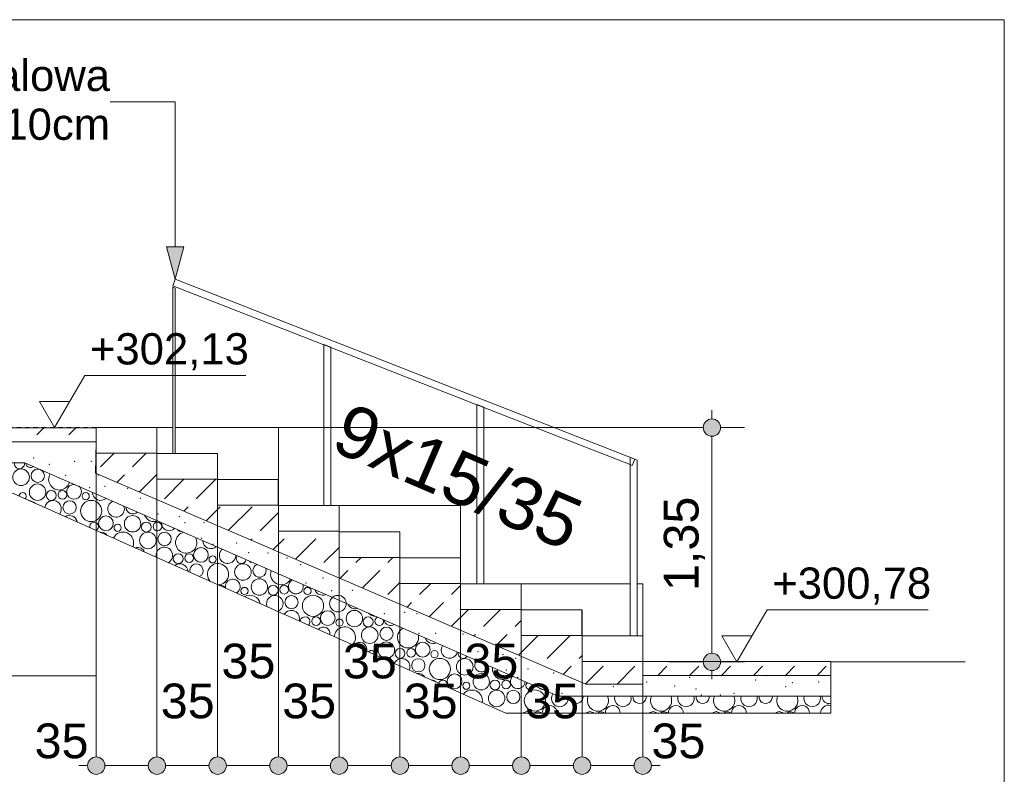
# Model space of a CAD drawing. Extents: x 260 to 4140, y 64 to 2915.
# Tile 10 of 10: x 3005 to 4140, y 2045 to 2915. Entities that reach past the tile are written whole.
import ezdxf
from ezdxf.xclip import XClip

# ---------------------------------------------------------------- set-up
doc = ezdxf.new("R2010")
doc.units = 0
doc.header["$MEASUREMENT"] = 0
doc.header["$XCLIPFRAME"] = 0
doc.linetypes.add('Przerywana', pattern=[48, 24, -24])
doc.linetypes.add('Wipeout_Contour', pattern=[10000, 0, -10000])
for name, color, linetype in [('FORMA - Arch 01 - 820-G Rysunki Obrazki', 7, 'Continuous'), ('S01_Przekrój terenowy_3_0', 7, 'Continuous'), ('S01_Przekrój terenowy_3_09FORMA  - nawierzchnie MODEL', 7, 'Continuous'), ('S01_Przekrój terenowy_3__UKŁAD LODÓWEK I REGAŁÓW', 7, 'Continuous')]:
    doc.layers.add(name, color=color, linetype=linetype)
doc.styles.add('STYL_AUTOMATYCZNY_2', font='arial.ttf')
doc.styles.add('STYL_AUTOMATYCZNY_6', font='arial.ttf')
pattern_1 = [(45, (58175251.515, 2179.006), (-36.76955262, 36.76955262), [39, -13]), (45, (58175251.515, 2215.776), (-36.76955262, 36.76955262), [39, -13])]

# ---------------------------------------------------------------- blocks, each defined once
blk = doc.blocks.new('*X17')
at = {"layer": 'S01_Przekrój terenowy_3_0', "color": 7, "linetype": 'Continuous', "lineweight": 13, "ltscale": 0.2}
for p in [(2570.8, 2455.6), (2631.6, 2429), (2786.2, 2422.9), (2984.6, 2422.9), (2671.4, 2406.1), (2690.9, 2406.1), (2742.2, 2413.4), (2771.5, 2409.8), (2822.9, 2409.9), (2822.9, 2409.9), (2869.9, 2406.1), (2889.3, 2406.1), (2940.6, 2413.4), (2970, 2409.8), (3021.3, 2409.9), (3021.3, 2409.9), (3068.3, 2406.1), (3087.7, 2406.1), (2722.3, 2405.6), (2792.5, 2405.6), (2920.7, 2405.6), (2990.9, 2405.6), (3039.4, 2402.5), (3058.2, 2389.9), (3095.6, 2390.4), (3073.8, 2377.4), (3085.6, 2375.8), (3103.5, 2377.4), (3129.6, 2374.8), (3144.2, 2363.6), (3164.7, 2345.5), (3189.3, 2342.3), (3195.6, 2335.4), (3217.5, 2335.2), (3214.9, 2317.2), (3228, 2310.4), (3255.2, 2311.8), (3269.1, 2301), (3291.4, 2300.4), (3313.3, 2294.5), (3313.3, 2294.5), (3329.1, 2286.8), (3354.8, 2271.6), (3335.2, 2265.8), (3364.6, 2257.2), (3388.7, 2257.4), (3425.3, 2230.6), (3448.8, 2232.2), (3462.9, 2230.6), (3465.2, 2207.7), (3484.6, 2207.7), (3516.1, 2207.2), (3533.3, 2186.8), (3562.3, 2183.6), (3576.8, 2179), (3566.1, 2165.5), (3578.9, 2157), (3590.9, 2166.8), (3620.7, 2162.2), (3689.5, 2146.4), (3630, 2138.6)]:
    blk.add_point(p, dxfattribs=at)
blk = doc.blocks.new('*X18')
at = {"layer": 'S01_Przekrój terenowy_3_0', "color": 7, "linetype": 'Continuous', "lineweight": 13, "ltscale": 0.2}
for p in [(3777.3, 2157), (3866, 2158.9), (3727.6, 2151.8), (3760, 2147), (3853.5, 2154.2), (3887.9, 2146.4), (3895.7, 2151.1), (3926, 2151.8), (3784.7, 2143.9), (3790.9, 2137), (3812.8, 2136.8), (3828.5, 2138.6)]:
    blk.add_point(p, dxfattribs=at)
blk = doc.blocks.new('*X19')
at = {"layer": 'S01_Przekrój terenowy_3_0', "color": 7, "linetype": 'Continuous', "lineweight": 13, "ltscale": 0.2}
for centre, radius in [((3006.7, 2387.7), 9.54), ((3025.9, 2389.4), 7.67), ((3025.7, 2370.5), 9.46), ((3041.5, 2366.7), 5.72), ((3054.3, 2367.4), 5.01), ((3062.7, 2353), 7.67), ((3087.5, 2348.8), 12.2), ((3081.2, 2365.9), 4.14), ((3104.5, 2334.6), 8.51), ((3135.2, 2334.1), 9.46), ((3118, 2329.5), 4.14), ((3151, 2330.3), 5.72), ((3163.8, 2331), 5.01), ((3152.9, 2314.9), 9.54), ((3172.1, 2316.6), 7.67), ((3214, 2298.2), 8.51), ((3187.8, 2293.9), 5.72), ((3200.5, 2294.6), 5.01), ((3227.5, 2293.1), 4.14), ((3262.4, 2278.5), 9.54), ((3281.4, 2261.3), 9.46), ((3264.2, 2256.7), 4.14), ((3297.2, 2257.5), 5.72), ((3310, 2258.2), 5.01), ((3336.9, 2256.7), 4.14), ((3318.4, 2243.8), 7.67), ((3343.2, 2239.6), 12.2), ((3371.9, 2242.1), 9.54), ((3346.7, 2221.8), 5.01), ((3360.2, 2225.4), 8.51), ((3373.7, 2220.3), 4.14), ((3390.9, 2224.9), 9.46), ((3406.7, 2221.1), 5.72), ((3408.6, 2205.7), 9.54), ((3427.9, 2207.4), 7.67), ((3427.7, 2188.5), 9.46), ((3443.5, 2184.7), 5.72), ((3456.2, 2185.4), 5.01), ((3469.7, 2189), 8.51), ((3489.4, 2166.8), 12.2), ((3483.2, 2183.9), 4.14), ((3464.6, 2171), 7.67), ((3518.1, 2169.3), 9.54), ((3506.4, 2152.6), 8.51), ((3537.1, 2152.1), 9.46), ((3519.9, 2147.5), 4.14), ((3552.9, 2148.3), 5.72), ((3565.7, 2149), 5.01), ((3554.9, 2132.9), 9.54), ((3574.1, 2134.6), 7.67), ((3598.9, 2130.4), 12.2)]:
    blk.add_circle(centre, radius, dxfattribs=at)
for centre, radius, start, end in [((3004.8, 2403.1), 5.72, 166.7001, 13.2999), ((3017.5, 2403.8), 5.01, 180.4377, 312.2624), ((3050.7, 2385.2), 12.2, 148.1865, 344.5136), ((3067.8, 2371), 8.51, 88.122, 44.5781), ((3008.5, 2365.9), 4.14, 310.8755, 181.111), ((3014.7, 2348.8), 12.2, 44.013, 87.9735), ((3043.5, 2351.3), 9.54, 320.1487, 171.8377), ((3098.5, 2370.5), 9.46, 181.4454, 311.2547), ((3116.2, 2351.3), 9.54, 113.0671, 19.633), ((3135.4, 2353), 7.67, 177.5885, 315.1116), ((3062.5, 2334.1), 9.46, 10.0054, 121.9811), ((3160.2, 2348.8), 12.2, 202.564, 290.1361), ((3091, 2331), 5.01, 291.9168, 200.0697), ((3177.2, 2334.6), 8.51, 174.6591, 318.041), ((3190.7, 2329.5), 4.14, 212.1834, 280.5167), ((3099.4, 2316.6), 7.67, 30.8428, 101.1436), ((3124.2, 2312.4), 12.2, 336.2773, 155.7092), ((3197, 2312.4), 12.2, 103.4447, 29.2554), ((3141.2, 2298.2), 8.51, 21.7134, 110.2731), ((3171.9, 2297.7), 9.46, 296.6429, 195.3435), ((3225.7, 2314.9), 9.54, 181.3696, 311.3305), ((3244.7, 2297.7), 9.46, 131.2499, 1.4502), ((3260.5, 2293.9), 5.72, 144.5035, 348.1966), ((3189.7, 2278.5), 9.54, 3.4925, 128.494), ((3208.9, 2280.2), 7.67, 295.1209, 196.8655), ((3233.7, 2276), 12.2, 269.4447, 222.5417), ((3273.3, 2294.6), 5.01, 222.7884, 269.9117), ((3281.6, 2280.2), 7.67, 113.1845, 19.5156), ((3250.7, 2261.8), 8.51, 298.3371, 193.6494), ((3306.5, 2276), 12.2, 160.1509, 332.5492), ((3237.3, 2258.2), 5.01, 20.6104, 111.3761), ((3323.5, 2261.8), 8.51, 117.3712, 15.3289), ((3270.5, 2239.6), 12.2, 11.2748, 120.7117), ((3299.2, 2242.1), 9.54, 289.7933, 202.1932), ((3354.2, 2261.3), 9.46, 200.2681, 292.432), ((3391.1, 2243.8), 7.67, 200.3506, 292.3495), ((3318.2, 2224.9), 9.46, 342.1282, 149.8583), ((3334, 2221.1), 5.72, 316.2827, 175.7037), ((3415.9, 2239.6), 12.2, 224.8188, 267.8813), ((3419.5, 2221.8), 5.01, 113.1937, 19.5064), ((3355.1, 2207.4), 7.67, 351.0345, 140.9519), ((3379.9, 2203.2), 12.2, 315.826, 176.1604), ((3433, 2225.4), 8.51, 194.2132, 298.4869), ((3452.7, 2203.2), 12.2, 120.239, 12.4611), ((3481.4, 2205.7), 9.54, 199.995, 292.7051), ((3397, 2189), 8.51, 348.2826, 143.7039), ((3500.4, 2188.5), 9.46, 147.4507, 345.2494), ((3410.4, 2183.9), 4.14, 349.6128, 142.3736), ((3516.2, 2184.7), 5.72, 170.2773, 322.4228), ((3445.4, 2169.3), 9.54, 336.7383, 155.2481), ((3537.3, 2171), 7.67, 135.7591, 356.941), ((3562.2, 2166.8), 12.2, 172.2869, 320.4132), ((3464.4, 2152.1), 9.46, 33.9665, 98.02), ((3579.2, 2152.6), 8.51, 137.1178, 355.5823), ((3480.2, 2148.3), 5.72, 38.7218, 93.2647), ((3493, 2149), 5.01, 327.2848, 164.7016), ((3592.7, 2147.5), 4.14, 126.5491, 6.151), ((3526.2, 2130.4), 12.2, 349.1653, 142.8212), ((3609.9, 2152.1), 9.46, 230.7435, 261.9566), ((3627.6, 2132.9), 9.54, 147.6605, 14.7051), ((3646.8, 2134.6), 7.67, 175.0768, 4.9232), ((3671.6, 2130.4), 12.2, 156.3377, 23.6623), ((3700.4, 2132.9), 9.54, 165.2949, 14.7051), ((3719.6, 2134.6), 7.67, 175.0768, 4.9232), ((3744.4, 2130.4), 12.2, 156.3377, 23.6623), ((3773.1, 2132.9), 9.54, 165.2949, 14.7051), ((3792.3, 2134.6), 7.67, 175.0768, 4.9232), ((3817.1, 2130.4), 12.2, 156.3377, 23.6623), ((3845.8, 2132.9), 9.54, 165.2949, 14.7051), ((3865, 2134.6), 7.67, 175.0768, 4.9232), ((3889.9, 2130.4), 12.2, 156.3377, 23.6623), ((3918.6, 2132.9), 9.54, 165.2949, 14.7051), ((3937.8, 2134.6), 7.67, 175.0768, 286.7976), ((3615.9, 2116.2), 8.51, 358.2077, 181.7923), ((3688.7, 2116.2), 8.51, 358.2077, 181.7923), ((3761.4, 2116.2), 8.51, 358.2077, 181.7923), ((3834.1, 2116.2), 8.51, 358.2077, 181.7923), ((3906.9, 2116.2), 8.51, 358.2077, 181.7923), ((3937.6, 2115.7), 9.46, 75.1766, 178.9865), ((3589.7, 2111.9), 5.72, 44.2392, 135.7608), ((3602.4, 2112.6), 5.01, 40.846, 139.154), ((3662.4, 2111.9), 5.72, 44.2392, 135.7608), ((3675.2, 2112.6), 5.01, 40.846, 139.154), ((3735.2, 2111.9), 5.72, 44.2392, 135.7608), ((3747.9, 2112.6), 5.01, 40.846, 139.154), ((3807.9, 2111.9), 5.72, 44.2392, 135.7608), ((3820.7, 2112.6), 5.01, 40.846, 139.154), ((3880.6, 2111.9), 5.72, 44.2392, 135.7608), ((3893.4, 2112.6), 5.01, 40.846, 139.154)]:
    blk.add_arc(centre, radius, start, end, dxfattribs=at)
blk = doc.blocks.new('Rysunek_3_3', base_point=(58175251.5, 2179))
at = {"layer": 'S01_Przekrój terenowy_3_0', "linetype": 'Continuous', "lineweight": 0, "true_color": 0x000000}
for points in [[(3793, 2445), (3793.8, 2441.2), (3795.9, 2437.9), (3799.2, 2435.8), (3803, 2435), (3806.8, 2435.8), (3810.1, 2437.9), (3812.2, 2441.2), (3813, 2445), (3812.2, 2448.8), (3810.1, 2452.1), (3806.8, 2454.2), (3803, 2455), (3799.2, 2454.2), (3795.9, 2452.1), (3793.8, 2448.8)], [(3083.3, 2055.4), (3084.1, 2051.6), (3086.3, 2048.4), (3089.5, 2046.2), (3093.3, 2045.4), (3097.2, 2046.2), (3100.4, 2048.4), (3102.6, 2051.6), (3103.3, 2055.4), (3102.6, 2059.3), (3100.4, 2062.5), (3097.2, 2064.7), (3093.3, 2065.4), (3089.5, 2064.7), (3086.3, 2062.5), (3084.1, 2059.3)], [(3153.3, 2055.4), (3154, 2051.6), (3156.2, 2048.4), (3159.4, 2046.2), (3163.3, 2045.4), (3167.1, 2046.2), (3170.3, 2048.4), (3172.5, 2051.6), (3173.3, 2055.4), (3172.5, 2059.3), (3170.3, 2062.5), (3167.1, 2064.7), (3163.3, 2065.4), (3159.4, 2064.7), (3156.2, 2062.5), (3154, 2059.3)], [(3223.3, 2055.4), (3224, 2051.6), (3226.2, 2048.4), (3229.4, 2046.2), (3233.3, 2045.4), (3237.1, 2046.2), (3240.3, 2048.4), (3242.5, 2051.6), (3243.3, 2055.4), (3242.5, 2059.3), (3240.3, 2062.5), (3237.1, 2064.7), (3233.3, 2065.4), (3229.4, 2064.7), (3226.2, 2062.5), (3224, 2059.3)], [(3293.3, 2055.4), (3294, 2051.6), (3296.2, 2048.4), (3299.4, 2046.2), (3303.3, 2045.4), (3307.1, 2046.2), (3310.3, 2048.4), (3312.5, 2051.6), (3313.3, 2055.4), (3312.5, 2059.3), (3310.3, 2062.5), (3307.1, 2064.7), (3303.3, 2065.4), (3299.4, 2064.7), (3296.2, 2062.5), (3294, 2059.3)], [(3363.3, 2055.4), (3364, 2051.6), (3366.2, 2048.4), (3369.4, 2046.2), (3373.3, 2045.4), (3377.1, 2046.2), (3380.3, 2048.4), (3382.5, 2051.6), (3383.3, 2055.4), (3382.5, 2059.3), (3380.3, 2062.5), (3377.1, 2064.7), (3373.3, 2065.4), (3369.4, 2064.7), (3366.2, 2062.5), (3364, 2059.3)], [(3433.3, 2055.4), (3434, 2051.6), (3436.2, 2048.4), (3439.4, 2046.2), (3443.3, 2045.4), (3447.1, 2046.2), (3450.3, 2048.4), (3452.5, 2051.6), (3453.3, 2055.4), (3452.5, 2059.3), (3450.3, 2062.5), (3447.1, 2064.7), (3443.3, 2065.4), (3439.4, 2064.7), (3436.2, 2062.5), (3434, 2059.3)], [(3503.3, 2055.4), (3504, 2051.6), (3506.2, 2048.4), (3509.4, 2046.2), (3513.3, 2045.4), (3517.1, 2046.2), (3520.3, 2048.4), (3522.5, 2051.6), (3523.3, 2055.4), (3522.5, 2059.3), (3520.3, 2062.5), (3517.1, 2064.7), (3513.3, 2065.4), (3509.4, 2064.7), (3506.2, 2062.5), (3504, 2059.3)], [(3573.3, 2055.4), (3574, 2051.6), (3576.2, 2048.4), (3579.4, 2046.2), (3583.3, 2045.4), (3587.1, 2046.2), (3590.3, 2048.4), (3592.5, 2051.6), (3593.3, 2055.4), (3592.5, 2059.3), (3590.3, 2062.5), (3587.1, 2064.7), (3583.3, 2065.4), (3579.4, 2064.7), (3576.2, 2062.5), (3574, 2059.3)], [(3643.3, 2055.4), (3644, 2051.6), (3646.2, 2048.4), (3649.4, 2046.2), (3653.3, 2045.4), (3657.1, 2046.2), (3660.3, 2048.4), (3662.5, 2051.6), (3663.3, 2055.4), (3662.5, 2059.3), (3660.3, 2062.5), (3657.1, 2064.7), (3653.3, 2065.4), (3649.4, 2064.7), (3646.2, 2062.5), (3644, 2059.3)], [(3713.3, 2055.4), (3714, 2051.6), (3716.2, 2048.4), (3719.4, 2046.2), (3723.3, 2045.4), (3727.1, 2046.2), (3730.3, 2048.4), (3732.5, 2051.6), (3733.3, 2055.4), (3732.5, 2059.3), (3730.3, 2062.5), (3727.1, 2064.7), (3723.3, 2065.4), (3719.4, 2064.7), (3716.2, 2062.5), (3714, 2059.3)]]:
    blk.add_hatch(color=18, dxfattribs=at).paths.add_polyline_path(points)
at = {"layer": 'S01_Przekrój terenowy_3_0', "color": 7, "linetype": 'Continuous', "lineweight": 13, "ltscale": 0.2}
for p, q in [((3184.5, 2820.4), (3109.3, 2820.4)), ((3184.5, 2653.1), (3184.5, 2820.4)), ((3174.5, 2653.1), (3194.5, 2653.1)), ((3803, 2455), (3803, 2465)), ((3840.5, 2445), (3813, 2445)), ((3073.3, 2055.4), (3083.3, 2055.4)), ((3103.3, 2055.4), (3153.3, 2055.4)), ((3173.3, 2055.4), (3223.3, 2055.4)), ((3243.3, 2055.4), (3293.3, 2055.4)), ((3313.3, 2055.4), (3363.3, 2055.4)), ((3383.3, 2055.4), (3433.3, 2055.4)), ((3453.3, 2055.4), (3503.3, 2055.4)), ((3523.3, 2055.4), (3573.3, 2055.4)), ((3593.3, 2055.4), (3643.3, 2055.4)), ((3663.3, 2055.4), (3713.3, 2055.4)), ((3733.3, 2055.4), (3743.3, 2055.4))]:
    blk.add_line(p, q, dxfattribs=at)
for centre in [(3803, 2445), (3093.3, 2055.4), (3163.3, 2055.4), (3233.3, 2055.4), (3303.3, 2055.4), (3373.3, 2055.4), (3443.3, 2055.4), (3513.3, 2055.4), (3583.3, 2055.4), (3653.3, 2055.4), (3723.3, 2055.4)]:
    blk.add_circle(centre, 10, dxfattribs=at)
at = {"layer": 'S01_Przekrój terenowy_3_09FORMA  - nawierzchnie MODEL', "color": 7, "linetype": 'Continuous', "lineweight": 18, "ltscale": 0.2}
for p, q in [((4095, 2175), (3723.3, 2175)), ((3093.3, 2159), (2769.2, 2159))]:
    blk.add_line(p, q, dxfattribs=at)
at = {"layer": 'S01_Przekrój terenowy_3__UKŁAD LODÓWEK I REGAŁÓW', "color": 9, "linetype": 'Continuous', "lineweight": 13, "ltscale": 0.2}
blk.add_line((3027.9, 2475), (3062.7, 2475), dxfattribs=at)
at = {"layer": 'S01_Przekrój terenowy_3_0', "color": 7, "linetype": 'Continuous', "lineweight": 13, "insert": (3109.3, 2817.2), "char_height": 36, "width": 508.781, "attachment_point": 6, "line_spacing_factor": 0.937578, "style": 'STYL_AUTOMATYCZNY_6'}
blk.add_mtext('\\A1;{\\pqr;\\fArial|b0|i0|c238|p0;\\W1.000000;barierka stalowa wysokości 110cm}', dxfattribs=at)
at = {"layer": 'S01_Przekrój terenowy_3_0', "color": 7, "linetype": 'Continuous', "lineweight": 13, "char_height": 40, "width": 61.018, "attachment_point": 7, "style": 'STYL_AUTOMATYCZNY_6'}
for insert in [(3022.3, 2063.4), (3733.3, 2063.4)]:
    blk.add_mtext('\\A1;{\\pql;\\fArial|b0|i0|c238|p0;\\W1.000000;35}', dxfattribs=dict(at, insert=insert))
at = {"color": 254, "linetype": 'Wipeout_Contour', "lineweight": 0, "ltscale": 15285.950118}
blk.add_wipeout([(2804.6, 2444.9), (2750.7, 2444.6), (3093.2, 2444.6), (3093.2, 2444.9)], dxfattribs=at).dxf.layer = 'S01_Przekrój terenowy_3_09FORMA  - nawierzchnie MODEL'
at = {"color": 254, "linetype": 'Wipeout_Contour', "lineweight": 0, "ltscale": 23771.199594}
blk.add_wipeout([(3163.2, 2415), (3093.3, 2415), (3093.3, 2355), (3233.2, 2355), (3233.2, 2385), (3163.2, 2385)], dxfattribs=at).dxf.layer = 'S01_Przekrój terenowy_3_09FORMA  - nawierzchnie MODEL'
at = {"color": 254, "linetype": 'Wipeout_Contour', "lineweight": 0, "ltscale": 24480.886849}
blk.add_wipeout([(3373.2, 2325), (3303.3, 2325), (3303.3, 2265), (3443.2, 2265), (3443.2, 2295), (3373.2, 2295)], dxfattribs=at).dxf.layer = 'S01_Przekrój terenowy_3_09FORMA  - nawierzchnie MODEL'
at = {"color": 254, "linetype": 'Wipeout_Contour', "lineweight": 0, "ltscale": 17359.271956}
blk.add_wipeout([(3723.3, 2265), (3716.7, 2265), (3716.7, 2205), (3723.3, 2205)], dxfattribs=at).dxf.layer = 'S01_Przekrój terenowy_3_09FORMA  - nawierzchnie MODEL'
at = {"color": 254, "linetype": 'Wipeout_Contour', "lineweight": 0, "ltscale": 25245.207145}
blk.add_wipeout([(3513.3, 2235), (3513.3, 2175), (3653.2, 2175), (3653.2, 2205), (3583.2, 2205), (3583.2, 2235)], dxfattribs=at).dxf.layer = 'S01_Przekrój terenowy_3_09FORMA  - nawierzchnie MODEL'
at = {"layer": 'S01_Przekrój terenowy_3_09FORMA  - nawierzchnie MODEL', "color": 7, "linetype": 'Continuous', "lineweight": 18, "ltscale": 0.2}
for p, q in [((3093.3, 2444.6), (2769.2, 2444.6)), ((3093.2, 2445), (3093.2, 2415)), ((3093.3, 2444.6), (3093.3, 2159)), ((3303.2, 2355), (3233.2, 2355)), ((3303.2, 2355), (3303.2, 2325)), ((3513.2, 2265), (3443.2, 2265)), ((3513.2, 2265), (3513.2, 2235)), ((3723.2, 2205), (3723.2, 2175)), ((3723.2, 2175), (3653.2, 2175))]:
    blk.add_line(p, q, dxfattribs=at)
at = {"layer": 'S01_Przekrój terenowy_3_09FORMA  - nawierzchnie MODEL', "color": 7, "linetype": 'Przerywana', "lineweight": 13, "ltscale": 0.2}
for p, q in [((3093.2, 2444.9), (2804.6, 2444.9)), ((3723.3, 2175), (3723.3, 2265))]:
    blk.add_line(p, q, dxfattribs=at)
at = {"layer": 'S01_Przekrój terenowy_3_09FORMA  - nawierzchnie MODEL', "color": 251, "linetype": 'Continuous', "lineweight": 13, "ltscale": 0.2, "true_color": 0x606060}
for p, q in [((3093.3, 2415), (3093.3, 2355)), ((3093.3, 2355), (3233.2, 2355)), ((3303.3, 2325), (3303.3, 2265)), ((3303.3, 2265), (3443.2, 2265)), ((3723.3, 2265), (3723.3, 2205)), ((3513.3, 2235), (3513.3, 2175)), ((3723.3, 2205), (3723.3, 2175)), ((3513.3, 2175), (3653.2, 2175))]:
    blk.add_line(p, q, dxfattribs=at)
at = {"color": 254, "linetype": 'Wipeout_Contour', "lineweight": 0, "ltscale": 15984.551474}
blk.add_wipeout([(3181.5, 2445), (3163.3, 2445), (3163.3, 2415), (3181.5, 2415)], dxfattribs=at).dxf.layer = 'S01_Przekrój terenowy_3_09FORMA  - nawierzchnie MODEL'
at = {"color": 254, "linetype": 'Wipeout_Contour', "lineweight": 0, "ltscale": 24929.451531}
blk.add_wipeout([(3373.3, 2325), (3443.2, 2325), (3443.3, 2295), (3513.2, 2295), (3513.2, 2355), (3373.3, 2355)], dxfattribs=at).dxf.layer = 'S01_Przekrój terenowy_3_09FORMA  - nawierzchnie MODEL'
at = {"color": 254, "linetype": 'Wipeout_Contour', "lineweight": 0, "ltscale": 25672.243954}
blk.add_wipeout([(3583.3, 2265), (3583.3, 2235), (3653.3, 2235), (3653.3, 2205), (3708.7, 2205), (3708.7, 2265)], dxfattribs=at).dxf.layer = 'S01_Przekrój terenowy_3_09FORMA  - nawierzchnie MODEL'
at = {"layer": 'S01_Przekrój terenowy_3_09FORMA  - nawierzchnie MODEL', "color": 7, "linetype": 'Continuous', "lineweight": 18, "ltscale": 0.2}
for p, q in [((3163.2, 2445), (3093.2, 2445)), ((3163.2, 2445), (3163.2, 2415)), ((3163.2, 2415), (3093.2, 2415)), ((3163.2, 2415), (3163.2, 2385)), ((3373.2, 2355), (3373.2, 2325)), ((3373.2, 2325), (3303.2, 2325)), ((3373.2, 2325), (3373.2, 2295)), ((3443.2, 2325), (3373.2, 2325)), ((3443.2, 2325), (3443.2, 2295)), ((3443.2, 2295), (3373.2, 2295)), ((3443.2, 2295), (3443.2, 2265)), ((3513.2, 2295), (3443.2, 2295)), ((3513.2, 2295), (3513.2, 2265)), ((3583.2, 2265), (3583.2, 2235)), ((3583.2, 2235), (3513.2, 2235)), ((3583.2, 2235), (3583.2, 2205)), ((3653.2, 2235), (3583.2, 2235)), ((3653.2, 2235), (3653.2, 2205)), ((3653.2, 2205), (3583.2, 2205)), ((3653.2, 2205), (3653.2, 2175))]:
    blk.add_line(p, q, dxfattribs=at)
at = {"layer": 'S01_Przekrój terenowy_3_09FORMA  - nawierzchnie MODEL', "color": 251, "linetype": 'Continuous', "lineweight": 13, "ltscale": 0.2, "true_color": 0x606060}
for p, q in [((3163.3, 2445), (3163.3, 2415)), ((3373.2, 2355), (3513.2, 2355)), ((3373.3, 2355), (3373.3, 2325)), ((3513.2, 2355), (3513.2, 2295)), ((3443.3, 2325), (3443.3, 2295)), ((3513.3, 2295), (3513.3, 2265)), ((3583.3, 2265), (3583.3, 2235)), ((3653.3, 2235), (3653.3, 2205))]:
    blk.add_line(p, q, dxfattribs=at)
at = {"layer": 'S01_Przekrój terenowy_3_09FORMA  - nawierzchnie MODEL', "color": 7, "linetype": 'Przerywana', "lineweight": 13, "ltscale": 0.2}
blk.add_line((3513.2, 2295), (3513.2, 2355), dxfattribs=at)
at = {"color": 254, "linetype": 'Wipeout_Contour', "lineweight": 0, "ltscale": 24248.989797}
blk.add_wipeout([(3303.3, 2445), (3184.5, 2445), (3184.5, 2415), (3233.3, 2415), (3233.3, 2385), (3303.3, 2385)], dxfattribs=at).dxf.layer = 'S01_Przekrój terenowy_3_09FORMA  - nawierzchnie MODEL'
at = {"layer": 'S01_Przekrój terenowy_3_09FORMA  - nawierzchnie MODEL', "color": 7, "linetype": 'Continuous', "lineweight": 18, "ltscale": 0.2}
for p, q in [((3233.2, 2385), (3163.2, 2385)), ((3233.2, 2385), (3233.2, 2355)), ((3303.2, 2385), (3233.2, 2385)), ((3303.2, 2385), (3303.2, 2355))]:
    blk.add_line(p, q, dxfattribs=at)
at = {"layer": 'S01_Przekrój terenowy_3_09FORMA  - nawierzchnie MODEL', "color": 251, "linetype": 'Continuous', "lineweight": 13, "ltscale": 0.2, "true_color": 0x606060}
blk.add_line((3303.3, 2385), (3303.3, 2355), dxfattribs=at)
at = {"color": 254, "linetype": 'Wipeout_Contour', "lineweight": 0, "ltscale": 17082.326353}
blk.add_wipeout([(3711.2, 2401.3), (3714.1, 2408.7), (3184.5, 2615.8), (3181.6, 2608.4)], dxfattribs=at).dxf.layer = 'S01_Przekrój terenowy_3_0'
at = {"color": 254, "linetype": 'Wipeout_Contour', "lineweight": 0, "ltscale": 15252.193785}
blk.add_wipeout([(2769.1, 2444.6), (2769.1, 2428.6), (3093.2, 2428.6), (3093.2, 2444.6)], dxfattribs=at).dxf.layer = 'S01_Przekrój terenowy_3_0'
at = {"layer": 'S01_Przekrój terenowy_3_0', "linetype": 'Continuous', "lineweight": 0, "true_color": 0x000000}
blk.add_hatch(color=18, dxfattribs=at).paths.add_polyline_path([(3184.5, 2615.8), (3194.5, 2653.1), (3174.5, 2653.1)])
h = blk.add_hatch(dxfattribs=at)
h.set_pattern_fill('Beton_0003', color=18, style=0, pattern_type=2)
h.set_pattern_definition(pattern_1)
h.paths.add_polyline_path([(2769.1, 2444.6), (2769.1, 2428.6), (3093.2, 2428.6), (3093.2, 2444.6)])
at = {"layer": 'S01_Przekrój terenowy_3_0', "color": 7, "linetype": 'Continuous', "lineweight": 13, "ltscale": 0.2}
for q in [(3174.5, 2653.1), (3194.5, 2653.1)]:
    blk.add_line((3184.5, 2615.8), q, dxfattribs=at)
at = {"layer": 'S01_Przekrój terenowy_3_0', "color": 7, "linetype": 'Continuous', "lineweight": 13, "ltscale": 0.2, "flags": 128}
blk.add_lwpolyline([(2769.1, 2444.6), (3093.2, 2444.6), (3093.2, 2428.6), (2769.1, 2428.6)], close=True, dxfattribs=at)
at = {"layer": 'S01_Przekrój terenowy_3_09FORMA  - nawierzchnie MODEL', "color": 251, "linetype": 'Continuous', "lineweight": 13, "ltscale": 0.2, "true_color": 0x606060}
for p, q in [((3303.3, 2445), (3303.3, 2385)), ((3233.3, 2415), (3233.3, 2385))]:
    blk.add_line(p, q, dxfattribs=at)
at = {"layer": 'S01_Przekrój terenowy_3_09FORMA  - nawierzchnie MODEL', "color": 7, "linetype": 'Przerywana', "lineweight": 13, "ltscale": 0.2}
blk.add_line((3303.3, 2355), (3303.3, 2445), dxfattribs=at)
at = {"layer": 'S01_Przekrój terenowy_3_09FORMA  - nawierzchnie MODEL', "color": 7, "linetype": 'Continuous', "lineweight": 18, "ltscale": 0.2}
blk.add_line((3233.2, 2415), (3233.2, 2385), dxfattribs=at)
at = {"color": 254, "linetype": 'Wipeout_Contour', "lineweight": 0, "ltscale": 16218.509747}
blk.add_wipeout([(3181.5, 2606.7), (3181.5, 2415), (3184.5, 2415), (3184.5, 2605.5)], dxfattribs=at).dxf.layer = 'S01_Przekrój terenowy_3_0'
at = {"color": 254, "linetype": 'Wipeout_Contour', "lineweight": 0, "ltscale": 16627.397545}
blk.add_wipeout([(3355.6, 2540.3), (3355.6, 2355), (3363.6, 2355), (3363.6, 2537.2)], dxfattribs=at).dxf.layer = 'S01_Przekrój terenowy_3_0'
at = {"color": 254, "linetype": 'Wipeout_Contour', "lineweight": 0, "ltscale": 17025.04549}
blk.add_wipeout([(3532.1, 2471.3), (3532.1, 2265), (3540.1, 2265), (3540.1, 2468.2)], dxfattribs=at).dxf.layer = 'S01_Przekrój terenowy_3_0'
at = {"color": 254, "linetype": 'Wipeout_Contour', "lineweight": 0, "ltscale": 26330.588553}
blk.add_wipeout([(3711.2, 2401.3), (3708.7, 2402.3), (3708.7, 2205), (3716.7, 2205), (3716.7, 2407.4), (3714, 2408.5)], dxfattribs=at).dxf.layer = 'S01_Przekrój terenowy_3_0'
at = {"layer": 'S01_Przekrój terenowy_3_0', "color": 7, "linetype": 'Continuous', "lineweight": 13, "ltscale": 0.2}
for p, q in [((3181.6, 2608.4), (3184.5, 2615.8)), ((3714.1, 2408.7), (3184.5, 2615.8)), ((3181.5, 2606.7), (3184.5, 2605.5)), ((3181.5, 2415), (3181.5, 2606.7)), ((3355.6, 2540.3), (3181.6, 2608.4)), ((3184.5, 2415), (3184.5, 2605.5)), ((3355.6, 2540.6), (3363.6, 2537.5)), ((3355.6, 2540.3), (3355.6, 2540.6)), ((3363.6, 2537.2), (3355.6, 2540.3)), ((3355.6, 2355), (3355.6, 2540.3)), ((3363.6, 2537.2), (3363.6, 2537.5)), ((3532.1, 2471.3), (3363.6, 2537.2)), ((3363.6, 2355), (3363.6, 2537.2)), ((3532.1, 2471.6), (3540.1, 2468.5)), ((3532.1, 2471.3), (3532.1, 2471.6)), ((3540.1, 2468.2), (3532.1, 2471.3)), ((3532.1, 2265), (3532.1, 2471.3)), ((3540.1, 2468.2), (3540.1, 2468.5)), ((3708.7, 2402.3), (3540.1, 2468.2)), ((3540.1, 2265), (3540.1, 2468.2)), ((3708.7, 2410.6), (3714, 2408.5)), ((3708.7, 2402.3), (3708.7, 2410.6)), ((3711.2, 2401.3), (3714, 2408.5)), ((3714, 2408.5), (3714.1, 2408.7)), ((3714, 2408.5), (3716.7, 2407.4)), ((3716.7, 2205), (3716.7, 2407.4)), ((3711.2, 2401.3), (3708.7, 2402.3)), ((3708.7, 2205), (3708.7, 2402.3))]:
    blk.add_line(p, q, dxfattribs=at)
at = {"layer": 'S01_Przekrój terenowy_3_09FORMA  - nawierzchnie MODEL', "color": 251, "linetype": 'Continuous', "lineweight": 13, "ltscale": 0.2, "true_color": 0x606060}
for p, q in [((3163.3, 2445), (3181.5, 2445)), ((3184.5, 2445), (3303.3, 2445)), ((3583.3, 2265), (3708.7, 2265)), ((3716.7, 2265), (3723.3, 2265))]:
    blk.add_line(p, q, dxfattribs=at)
at = {"layer": 'S01_Przekrój terenowy_3_09FORMA  - nawierzchnie MODEL', "color": 7, "linetype": 'Continuous', "lineweight": 18, "ltscale": 0.2}
for p, q in [((3233.2, 2415), (3163.2, 2415)), ((3373.2, 2355), (3303.2, 2355)), ((3583.2, 2265), (3513.2, 2265)), ((3723.2, 2205), (3653.2, 2205))]:
    blk.add_line(p, q, dxfattribs=at)
at = {"layer": 'S01_Przekrój terenowy_3__UKŁAD LODÓWEK I REGAŁÓW', "color": 9, "linetype": 'Continuous', "lineweight": 13, "ltscale": 0.2}
blk.add_line((3080.1, 2505), (3265.9, 2505), dxfattribs=at)
at = {"layer": 'S01_Przekrój terenowy_3__UKŁAD LODÓWEK I REGAŁÓW', "color": 6, "linetype": 'Continuous', "lineweight": 25, "insert": (3086.1, 2511), "char_height": 36, "width": 179.839, "attachment_point": 7, "style": 'STYL_AUTOMATYCZNY_2'}
blk.add_mtext('\\A1;{\\pql;\\fArial|b0|i0|c238|p0;\\W1.000000;+302,13}', dxfattribs=at)
at = {"color": 254, "linetype": 'Wipeout_Contour', "lineweight": 0, "ltscale": 86476.476709}
blk.add_wipeout([(3657.8, 2149.3), (3723.3, 2149.3), (3723.3, 2175.4), (3653.3, 2175.4), (3653.3, 2205.4), (3583.3, 2205.4), (3583.3, 2235.4), (3513.2, 2235.4), (3513.2, 2265.4), (3443.3, 2265.4), (3443.3, 2295.4), (3373.3, 2295.4), (3373.3, 2325.4), (3303.3, 2325.4), (3303.3, 2355.4), (3233.3, 2355.4), (3233.3, 2385.4), (3163.3, 2385.4), (3163.3, 2415.4), (3092.5, 2415.4), (3092.5, 2392.6)], dxfattribs=at).dxf.layer = 'S01_Przekrój terenowy_3_0'
at = {"layer": 'S01_Przekrój terenowy_3_0', "linetype": 'Continuous', "lineweight": 0, "true_color": 0x000000}
h = blk.add_hatch(dxfattribs=at)
h.set_pattern_fill('Beton_0003', color=18, style=0, pattern_type=2)
h.set_pattern_definition(pattern_1)
h.paths.add_polyline_path([(3657.8, 2149.3), (3723.3, 2149.3), (3723.3, 2175.4), (3653.3, 2175.4), (3653.3, 2205.4), (3583.3, 2205.4), (3583.3, 2235.4), (3513.2, 2235.4), (3513.2, 2265.4), (3443.3, 2265.4), (3443.3, 2295.4), (3373.3, 2295.4), (3373.3, 2325.4), (3303.3, 2325.4), (3303.3, 2355.4), (3233.3, 2355.4), (3233.3, 2385.4), (3163.3, 2385.4), (3163.3, 2415.4), (3092.5, 2415.4), (3092.5, 2392.6)])
at = {"layer": 'S01_Przekrój terenowy_3_0', "color": 7, "linetype": 'Continuous', "lineweight": 13, "ltscale": 0.2, "flags": 128}
blk.add_lwpolyline([(3657.8, 2149.3), (3092.5, 2392.6), (3092.5, 2415.4), (3163.3, 2415.4), (3163.3, 2385.4), (3233.3, 2385.4), (3233.3, 2355.4), (3303.3, 2355.4), (3303.3, 2325.4), (3373.3, 2325.4), (3373.3, 2295.4), (3443.3, 2295.4), (3443.3, 2265.4), (3513.2, 2265.4), (3513.2, 2235.4), (3583.3, 2235.4), (3583.3, 2205.4), (3653.3, 2205.4), (3653.3, 2175.4), (3723.3, 2175.4), (3723.3, 2149.3)], close=True, dxfattribs=at)
at = {"color": 254, "linetype": 'Wipeout_Contour', "lineweight": 0, "ltscale": 50396.366704}
blk.add_wipeout([(3093.2, 2428.6), (2769.2, 2428.6), (2769.1, 2418.4), (2668.6, 2418.4), (2563.2, 2466.8), (2562.6, 2452.1), (2668.7, 2404.4), (3011.1, 2404.4), (3625.7, 2135.3), (3723.3, 2135.3), (3723.3, 2149.3), (3657.8, 2149.3), (3092.5, 2392.6)], dxfattribs=at).dxf.layer = 'S01_Przekrój terenowy_3_0'
at = {"layer": 'S01_Przekrój terenowy_3_0', "color": 7, "linetype": 'Continuous', "lineweight": 13, "ltscale": 0.2}
blk.add_line((3793, 2445), (3193.3, 2445), dxfattribs=at)
at = {"layer": 'S01_Przekrój terenowy_3_0', "color": 7, "linetype": 'Continuous', "lineweight": 13, "ltscale": 0.2, "flags": 128}
blk.add_lwpolyline([(3093.2, 2428.6), (2769.2, 2428.6), (2769.1, 2418.4), (2668.6, 2418.4), (2563.2, 2466.8), (2562.6, 2452.1), (2668.7, 2404.4), (3011.1, 2404.4), (3625.7, 2135.3), (3723.3, 2135.3), (3723.3, 2149.3), (3657.8, 2149.3), (3092.5, 2392.6)], close=True, dxfattribs=at)
at = {"layer": 'S01_Przekrój terenowy_3__UKŁAD LODÓWEK I REGAŁÓW', "color": 9, "linetype": 'Continuous', "lineweight": 13, "ltscale": 0.2}
for q in [(3080.1, 2505), (3027.9, 2475)]:
    blk.add_line((3045.3, 2445), q, dxfattribs=at)
at = {"layer": 'S01_Przekrój terenowy_3_0', "color": 7, "linetype": 'Continuous', "lineweight": 13, "ltscale": 0.2}
blk.add_blockref('*X17', (0, 0), dxfattribs=at)
at = {"color": 254, "linetype": 'Wipeout_Contour', "lineweight": 0, "ltscale": 17610.053408}
blk.add_wipeout([(3723.3, 2159.4), (3940, 2159.4), (3940, 2175.4), (3723.3, 2175.4)], dxfattribs=at).dxf.layer = 'S01_Przekrój terenowy_3_0'
at = {"layer": 'S01_Przekrój terenowy_3_0', "linetype": 'Continuous', "lineweight": 0, "true_color": 0x000000}
h = blk.add_hatch(dxfattribs=at)
h.set_pattern_fill('Beton_0003', color=18, style=0, pattern_type=2)
h.set_pattern_definition(pattern_1)
h.paths.add_polyline_path([(3723.3, 2159.4), (3940, 2159.4), (3940, 2175.4), (3723.3, 2175.4)])
at = {"layer": 'S01_Przekrój terenowy_3_0', "color": 7, "linetype": 'Continuous', "lineweight": 13, "ltscale": 0.2, "flags": 128}
blk.add_lwpolyline([(3723.3, 2159.4), (3723.3, 2175.4), (3940, 2175.4), (3940, 2159.4)], close=True, dxfattribs=at)
at = {"color": 254, "linetype": 'Wipeout_Contour', "lineweight": 0, "ltscale": 17570.66471}
blk.add_wipeout([(3940, 2159.4), (3723.3, 2159.4), (3723.3, 2135.3), (3940, 2135.3)], dxfattribs=at).dxf.layer = 'S01_Przekrój terenowy_3_0'
at = {"layer": 'S01_Przekrój terenowy_3_0', "color": 7, "linetype": 'Continuous', "lineweight": 13, "ltscale": 0.2, "flags": 128}
blk.add_lwpolyline([(3940, 2159.4), (3723.3, 2159.4), (3723.3, 2135.3), (3940, 2135.3)], close=True, dxfattribs=at)
at = {"layer": 'S01_Przekrój terenowy_3_0', "color": 7, "linetype": 'Continuous', "lineweight": 13, "ltscale": 0.2}
blk.add_blockref('*X18', (0, 0), dxfattribs=at)
at = {"color": 254, "linetype": 'Wipeout_Contour', "lineweight": 0, "ltscale": 32134.635878}
blk.add_wipeout([(3011.1, 2404.4), (2668.7, 2404.4), (2668.7, 2384.2), (2963.1, 2384.2), (3565.5, 2115.9), (3940, 2115.9), (3940, 2135.3), (3625.7, 2135.3)], dxfattribs=at).dxf.layer = 'S01_Przekrój terenowy_3_0'
at = {"layer": 'S01_Przekrój terenowy_3_0', "linetype": 'Continuous', "lineweight": 0, "true_color": 0x000000}
blk.add_hatch(color=18, dxfattribs=at).paths.add_polyline_path([(3793, 2175), (3793.8, 2171.2), (3795.9, 2167.9), (3799.2, 2165.8), (3803, 2165), (3806.8, 2165.8), (3810.1, 2167.9), (3812.2, 2171.2), (3813, 2175), (3812.2, 2178.8), (3810.1, 2182.1), (3806.8, 2184.2), (3803, 2185), (3799.2, 2184.2), (3795.9, 2182.1), (3793.8, 2178.8)])
at = {"layer": 'S01_Przekrój terenowy_3_0', "color": 7, "linetype": 'Continuous', "lineweight": 13, "ltscale": 0.2}
for p, q in [((3803, 2185), (3803, 2435)), ((3093.3, 2065.4), (3093.3, 2415)), ((3163.3, 2065.4), (3163.3, 2415)), ((3233.3, 2065.4), (3233.3, 2385)), ((3303.3, 2065.4), (3303.3, 2355)), ((3373.3, 2065.4), (3373.3, 2325)), ((3443.3, 2065.4), (3443.3, 2295)), ((3513.3, 2065.4), (3513.3, 2265)), ((3583.3, 2065.4), (3583.3, 2235)), ((3653.3, 2065.4), (3653.3, 2205)), ((3723.3, 2065.4), (3723.3, 2175)), ((3793, 2175), (3753.3, 2175)), ((3840.5, 2175), (3813, 2175)), ((3803, 2155), (3803, 2165))]:
    blk.add_line(p, q, dxfattribs=at)
at = {"layer": 'S01_Przekrój terenowy_3_0', "color": 7, "linetype": 'Continuous', "lineweight": 13, "ltscale": 0.2, "flags": 128}
blk.add_lwpolyline([(3011.1, 2404.4), (3625.7, 2135.3), (3940, 2135.3), (3940, 2115.9), (3565.5, 2115.9), (2963.1, 2384.2), (2668.7, 2384.2), (2668.7, 2404.4)], close=True, dxfattribs=at)
at = {"layer": 'S01_Przekrój terenowy_3_0', "color": 7, "linetype": 'Continuous', "lineweight": 13, "ltscale": 0.2}
blk.add_circle((3803, 2175), 10, dxfattribs=at)
at = {"layer": 'S01_Przekrój terenowy_3__UKŁAD LODÓWEK I REGAŁÓW', "color": 9, "linetype": 'Continuous', "lineweight": 13, "ltscale": 0.2}
for p, q in [((3831.7, 2175), (3866.5, 2235)), ((3866.5, 2235), (4052.3, 2235)), ((3831.7, 2175), (3814.3, 2205)), ((3814.3, 2205), (3849.1, 2205))]:
    blk.add_line(p, q, dxfattribs=at)
at = {"layer": 'S01_Przekrój terenowy_3_0', "color": 7, "linetype": 'Continuous', "lineweight": 13, "ltscale": 0.2}
blk.add_blockref('*X19', (0, 0), dxfattribs=at)
at = {"layer": 'S01_Przekrój terenowy_3_0', "color": 7, "linetype": 'Continuous', "lineweight": 13, "insert": (3795, 2256.6), "char_height": 40, "width": 106.768, "attachment_point": 7, "rotation": 90, "style": 'STYL_AUTOMATYCZNY_6'}
blk.add_mtext('\\A1;{\\pql;\\fArial|b0|i0|c238|p0;\\W1.000000;1,35}', dxfattribs=at)
at = {"layer": 'S01_Przekrój terenowy_3_0', "color": 7, "linetype": 'Continuous', "lineweight": 13, "char_height": 40, "width": 61.018, "attachment_point": 7, "style": 'STYL_AUTOMATYCZNY_6'}
for insert in [(3237.7, 2155.4), (3377.7, 2155.4), (3517.7, 2155.4), (3167.7, 2109.4), (3307.7, 2109.4), (3447.7, 2109.4), (3587.7, 2109.4)]:
    blk.add_mtext('\\A1;{\\pql;\\fArial|b0|i0|c238|p0;\\W1.000000;35}', dxfattribs=dict(at, insert=insert))
at = {"layer": 'S01_Przekrój terenowy_3__UKŁAD LODÓWEK I REGAŁÓW', "color": 7, "linetype": 'Continuous', "lineweight": 13, "insert": (3510.2, 2388.3), "char_height": 60, "attachment_point": 5, "rotation": 336.8014, "style": 'STYL_AUTOMATYCZNY_2'}
blk.add_mtext('\\A1;{\\pqc;\\fArial|b0|i0|c238|p0;\\W1.000000;9x15/35}', dxfattribs=at)
at = {"layer": 'S01_Przekrój terenowy_3__UKŁAD LODÓWEK I REGAŁÓW', "color": 6, "linetype": 'Continuous', "lineweight": 25, "insert": (3872.5, 2241), "char_height": 36, "width": 179.839, "attachment_point": 7, "style": 'STYL_AUTOMATYCZNY_2'}
blk.add_mtext('\\A1;{\\pql;\\fArial|b0|i0|c238|p0;\\W1.000000;+300,78}', dxfattribs=at)

msp = doc.modelspace()

# ---------------------------------------------------------------- linework, layer by layer
at = {"color": 7, "linetype": 'Continuous', "lineweight": 13, "ltscale": 0.1}
for p, q in [((4140, 2914.9), (260, 2914.9)), ((4140, 64.9), (4140, 2914.9))]:
    msp.add_line(p, q, dxfattribs=at)

# ---------------------------------------------------------------- block references
at = {"layer": 'FORMA - Arch 01 - 820-G Rysunki Obrazki', "color": 7, "linetype": 'Continuous', "lineweight": 13, "ltscale": 0.1}
ref = msp.add_blockref('Rysunek_3_3', (58175251.5, 2179), dxfattribs=at)
XClip(ref).set_block_clipping_path([(2376.825219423, 1960.0039705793), (4094.9640649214, 2893.7330836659)])

doc.saveas('drawing.dxf')
